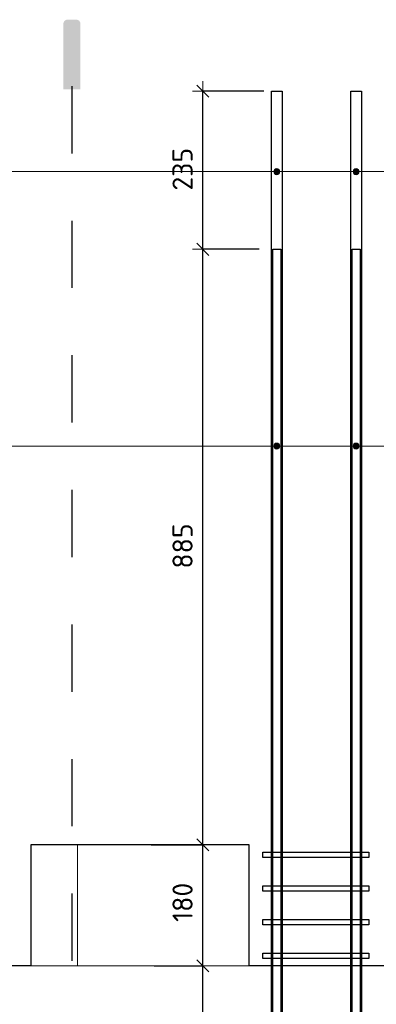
# Model space of a CAD drawing. Header units: metres. Extents: x -38 to 97, y -15 to 21.
# Tile 82 of 225: x 82.714 to 83.245, y -5.907 to -4.444. Entities that reach past the tile are written whole.
import ezdxf

# ---------------------------------------------------------------- set-up
doc = ezdxf.new("R2010")
doc.units = ezdxf.units.M
doc.header["$PDMODE"] = 65
doc.linetypes.add('______2', pattern=[0.0405, 0.03, -0.0105])
for name, color, linetype, lineweight in [('XR$4$Арм.стержн. Хомут', 240, 'Continuous', 35), ('XR$4$Арм.стержн.горизонт. 1', 180, 'Continuous', 35), ('XR$4$Арм.стержн.горизонт. 2', 202, 'Continuous', 35), ('XR$4$Общий слой (1)_1', 7, 'Continuous', 13), ('XR$4$Перекрытие (1)', 7, 'Continuous', 35), ('XR$4$Размерная линия (1)', 7, 'Continuous', 13), ('XR$6$Арм.стержн. Хомут', 240, 'Continuous', 35), ('XR$6$Арм.стержн.горизонт. 1', 180, 'Continuous', 35), ('XR$6$Арм.стержн.горизонт. 2', 202, 'Continuous', 35), ('XR$6$Общий слой (1)_1', 7, 'Continuous', 13), ('XR$6$Перекрытие (1)', 7, 'Continuous', 35), ('XR$6$Размерная линия (1)', 7, 'Continuous', 13)]:
    doc.layers.add(name, color=color, linetype=linetype, lineweight=lineweight)
doc.styles.add('ISOCPEUR', font='txt')
doc.dimstyles.new('DIMSTYLE_24', dxfattribs={"dimtxt": 0.03, "dimasz": 0.03, "dimexe": 0, "dimexo": 0, "dimgap": 0.015, "dimtad": 2, "dimdec": 0, "dimlfac": 1000, "dimrnd": 5, "dimzin": 12, "dimdsep": 46, "dimtxsty": 'ISOCPEUR', "dimblk1": 'ALL_ML_STRICH', "dimblk2": 'ALL_ML_STRICH', "dimsah": 1, "dimcen": 0, "dimclrd": 7, "dimclre": 256, "dimclrt": 7, "dimadec": 0, "dimazin": 0, "dimtfac": 1, "dimtdec": 0, "dimtix": 1, "dimtmove": 2, "dimatfit": 3, "dimfxl": 0, "dimtzin": 0, "dimlwd": 0, "dimlwe": -3, "dimarcsym": 0})
pattern_1 = [(0, (0.45, 0.45), (0.225, 0.225), [0.225, -0.225]), (90, (0.45, 0.45), (-0.225, 0.225), [0.225, -0.225])]

# ---------------------------------------------------------------- blocks, each defined once
blk = doc.blocks.new('СЛОЖНЫЙ_ОБЪЕКТ_62')
at = {"linetype": 'Continuous', "lineweight": 25, "true_color": 0x000000, "transparency": 33554687}
blk.add_hatch(color=18, dxfattribs=at).paths.add_polyline_path([(82.8043, -4.4488), (82.8042, -4.448), (82.8039, -4.4473), (82.8036, -4.4466), (82.8032, -4.446), (82.8027, -4.4454), (82.8021, -4.4449), (82.8014, -4.4445), (82.8007, -4.4441), (82.8, -4.4439), (82.7993, -4.4437), (82.7985, -4.4437), (82.7852, -4.4437), (82.7844, -4.4437), (82.7836, -4.4439), (82.7829, -4.4441), (82.7822, -4.4445), (82.7816, -4.4449), (82.781, -4.4454), (82.7805, -4.446), (82.7801, -4.4466), (82.7797, -4.4473), (82.7795, -4.448), (82.7793, -4.4488), (82.7793, -4.4496), (82.7793, -4.5471), (82.8044, -4.5471), (82.8044, -4.4496)])
at = {"color": 7, "linetype": '______2', "lineweight": 25, "transparency": 33554687}
blk.add_line((82.7918, -4.5424), (82.7918, -6.901), dxfattribs=at)
blk = doc.blocks.new('ALL_ML_STRICH')
at = {"color": 0, "linetype": 'ByBlock', "lineweight": -2}
for p, q in [((0, -0.5), (0, 0.5)), ((-1, 0), (0.5, 0)), ((-0.3, -0.3), (0.3, 0.3))]:
    blk.add_line(p, q, dxfattribs=at)
blk = doc.blocks.new('*D414')
at = {"layer": 'DEFPOINTS', "color": 7, "linetype": 'Continuous', "lineweight": 13, "transparency": 33554687}
for p in [(82.8944, -5.8499), (82.9864, -6.7349), (83.0906, -6.7349)]:
    blk.add_point(p, dxfattribs=at)
at = {"layer": 'XR$4$Размерная линия (1)', "color": 9, "linetype": 'Continuous', "lineweight": -2, "true_color": 0xc7c7c7, "transparency": 33554687}
for p, q in [((82.9144, -5.8499), (82.9864, -5.8499)), ((83.0706, -6.7349), (82.9864, -6.7349))]:
    blk.add_line(p, q, dxfattribs=at)
at = {"layer": 'XR$4$Размерная линия (1)', "color": 7, "linetype": 'Continuous', "lineweight": -2, "transparency": 33554687}
blk.add_line((82.9864, -6.7349), (82.9864, -5.8499), dxfattribs=at)
at = {"layer": 'XR$4$Размерная линия (1)', "color": 7, "linetype": 'Continuous', "lineweight": 13, "transparency": 33554687, "xscale": 0.03, "yscale": 0.03, "zscale": 0.03}
for p, rotation in [((82.9864, -5.8499), 90), ((82.9864, -6.7349), 270)]:
    blk.add_blockref('ALL_ML_STRICH', p, dxfattribs=dict(at, rotation=rotation))
at = {"layer": 'XR$4$Размерная линия (1)', "color": 7, "linetype": 'Continuous', "lineweight": 13, "transparency": 33554687, "insert": (82.9564, -6.2909), "char_height": 0.03, "width": 0.09, "attachment_point": 5, "rotation": 90, "style": 'ISOCPEUR'}
blk.add_mtext('\\A1;{885}', dxfattribs=at)
blk = doc.blocks.new('*D415')
at = {"layer": 'DEFPOINTS', "color": 7, "linetype": 'Continuous', "lineweight": 13, "transparency": 33554687}
for p in [(82.8897, -5.6699), (82.8944, -5.8499), (82.9864, -5.8499)]:
    blk.add_point(p, dxfattribs=at)
at = {"layer": 'XR$4$Размерная линия (1)', "color": 9, "linetype": 'Continuous', "lineweight": -2, "true_color": 0xc7c7c7, "transparency": 33554687}
for p, q in [((82.9097, -5.6699), (82.9864, -5.6699)), ((82.9144, -5.8499), (82.9864, -5.8499))]:
    blk.add_line(p, q, dxfattribs=at)
at = {"layer": 'XR$4$Размерная линия (1)', "color": 7, "linetype": 'Continuous', "lineweight": -2, "transparency": 33554687}
blk.add_line((82.9864, -5.8499), (82.9864, -5.6699), dxfattribs=at)
at = {"layer": 'XR$4$Размерная линия (1)', "color": 7, "linetype": 'Continuous', "lineweight": 13, "transparency": 33554687, "xscale": 0.03, "yscale": 0.03, "zscale": 0.03}
for p, rotation in [((82.9864, -5.6699), 90), ((82.9864, -5.8499), 270)]:
    blk.add_blockref('ALL_ML_STRICH', p, dxfattribs=dict(at, rotation=rotation))
at = {"layer": 'XR$4$Размерная линия (1)', "color": 7, "linetype": 'Continuous', "lineweight": 13, "transparency": 33554687, "insert": (82.9564, -5.7554), "char_height": 0.03, "width": 0.09, "attachment_point": 5, "rotation": 90, "style": 'ISOCPEUR'}
blk.add_mtext('\\A1;{180}', dxfattribs=at)
blk = doc.blocks.new('*D416')
at = {"layer": 'DEFPOINTS', "color": 7, "linetype": 'Continuous', "lineweight": 13, "transparency": 33554687}
for p in [(83.0906, -4.7849), (82.8897, -5.6699), (82.9864, -5.6699)]:
    blk.add_point(p, dxfattribs=at)
at = {"layer": 'XR$4$Размерная линия (1)', "color": 9, "linetype": 'Continuous', "lineweight": -2, "true_color": 0xc7c7c7, "transparency": 33554687}
for p, q in [((83.0706, -4.7849), (82.9864, -4.7849)), ((82.9097, -5.6699), (82.9864, -5.6699))]:
    blk.add_line(p, q, dxfattribs=at)
at = {"layer": 'XR$4$Размерная линия (1)', "color": 7, "linetype": 'Continuous', "lineweight": -2, "transparency": 33554687}
blk.add_line((82.9864, -5.6699), (82.9864, -4.7849), dxfattribs=at)
at = {"layer": 'XR$4$Размерная линия (1)', "color": 7, "linetype": 'Continuous', "lineweight": 13, "transparency": 33554687, "xscale": 0.03, "yscale": 0.03, "zscale": 0.03}
for p, rotation in [((82.9864, -4.7849), 90), ((82.9864, -5.6699), 270)]:
    blk.add_blockref('ALL_ML_STRICH', p, dxfattribs=dict(at, rotation=rotation))
at = {"layer": 'XR$4$Размерная линия (1)', "color": 7, "linetype": 'Continuous', "lineweight": 13, "transparency": 33554687, "insert": (82.9564, -5.2259), "char_height": 0.03, "width": 0.09, "attachment_point": 5, "rotation": 90, "style": 'ISOCPEUR'}
blk.add_mtext('\\A1;{885}', dxfattribs=at)
blk = doc.blocks.new('*D417')
at = {"layer": 'DEFPOINTS', "color": 7, "linetype": 'Continuous', "lineweight": 13, "transparency": 33554687}
for p in [(83.0971, -4.5499), (82.9864, -4.7849), (83.0906, -4.7849)]:
    blk.add_point(p, dxfattribs=at)
at = {"layer": 'XR$4$Размерная линия (1)', "color": 9, "linetype": 'Continuous', "lineweight": -2, "true_color": 0xc7c7c7, "transparency": 33554687}
for p, q in [((83.0771, -4.5499), (82.9864, -4.5499)), ((83.0706, -4.7849), (82.9864, -4.7849))]:
    blk.add_line(p, q, dxfattribs=at)
at = {"layer": 'XR$4$Размерная линия (1)', "color": 7, "linetype": 'Continuous', "lineweight": -2, "transparency": 33554687}
blk.add_line((82.9864, -4.7849), (82.9864, -4.5499), dxfattribs=at)
at = {"layer": 'XR$4$Размерная линия (1)', "color": 7, "linetype": 'Continuous', "lineweight": 13, "transparency": 33554687, "xscale": 0.03, "yscale": 0.03, "zscale": 0.03}
for p, rotation in [((82.9864, -4.5499), 90), ((82.9864, -4.7849), 270)]:
    blk.add_blockref('ALL_ML_STRICH', p, dxfattribs=dict(at, rotation=rotation))
at = {"layer": 'XR$4$Размерная линия (1)', "color": 7, "linetype": 'Continuous', "lineweight": 13, "transparency": 33554687, "insert": (82.9564, -4.6659), "char_height": 0.03, "width": 0.09, "attachment_point": 5, "rotation": 90, "style": 'ISOCPEUR'}
blk.add_mtext('\\A1;{235}', dxfattribs=at)
blk = doc.blocks.new('СЛОЖНЫЙ_ОБЪЕКТ_109')
at = {"linetype": 'Continuous', "lineweight": 25, "true_color": 0x000000, "transparency": 33554687}
blk.add_hatch(color=18, dxfattribs=at).paths.add_polyline_path([(82.8043, -4.4488), (82.8042, -4.448), (82.8039, -4.4473), (82.8036, -4.4466), (82.8032, -4.446), (82.8027, -4.4454), (82.8021, -4.4449), (82.8014, -4.4445), (82.8007, -4.4441), (82.8, -4.4439), (82.7993, -4.4437), (82.7985, -4.4437), (82.7852, -4.4437), (82.7844, -4.4437), (82.7836, -4.4439), (82.7829, -4.4441), (82.7822, -4.4445), (82.7816, -4.4449), (82.781, -4.4454), (82.7805, -4.446), (82.7801, -4.4466), (82.7797, -4.4473), (82.7795, -4.448), (82.7793, -4.4488), (82.7793, -4.4496), (82.7793, -4.5471), (82.8044, -4.5471), (82.8044, -4.4496)])
at = {"color": 7, "linetype": '______2', "lineweight": 25, "transparency": 33554687}
blk.add_line((82.7918, -4.5424), (82.7918, -6.901), dxfattribs=at)
blk = doc.blocks.new('*D806')
at = {"layer": 'DEFPOINTS', "color": 7, "linetype": 'Continuous', "lineweight": 13, "transparency": 33554687}
for p in [(82.8944, -5.8499), (82.9864, -6.7349), (83.0906, -6.7349)]:
    blk.add_point(p, dxfattribs=at)
at = {"layer": 'XR$6$Размерная линия (1)', "color": 9, "linetype": 'Continuous', "lineweight": -2, "true_color": 0xc7c7c7, "transparency": 33554687}
for p, q in [((82.9144, -5.8499), (82.9864, -5.8499)), ((83.0706, -6.7349), (82.9864, -6.7349))]:
    blk.add_line(p, q, dxfattribs=at)
at = {"layer": 'XR$6$Размерная линия (1)', "color": 7, "linetype": 'Continuous', "lineweight": -2, "transparency": 33554687}
blk.add_line((82.9864, -6.7349), (82.9864, -5.8499), dxfattribs=at)
at = {"layer": 'XR$6$Размерная линия (1)', "color": 7, "linetype": 'Continuous', "lineweight": 13, "transparency": 33554687, "xscale": 0.03, "yscale": 0.03, "zscale": 0.03}
for p, rotation in [((82.9864, -5.8499), 90), ((82.9864, -6.7349), 270)]:
    blk.add_blockref('ALL_ML_STRICH', p, dxfattribs=dict(at, rotation=rotation))
at = {"layer": 'XR$6$Размерная линия (1)', "color": 7, "linetype": 'Continuous', "lineweight": 13, "transparency": 33554687, "insert": (82.9564, -6.2909), "char_height": 0.03, "width": 0.09, "attachment_point": 5, "rotation": 90, "style": 'ISOCPEUR'}
blk.add_mtext('\\A1;{885}', dxfattribs=at)
blk = doc.blocks.new('*D807')
at = {"layer": 'DEFPOINTS', "color": 7, "linetype": 'Continuous', "lineweight": 13, "transparency": 33554687}
for p in [(82.8897, -5.6699), (82.8944, -5.8499), (82.9864, -5.8499)]:
    blk.add_point(p, dxfattribs=at)
at = {"layer": 'XR$6$Размерная линия (1)', "color": 9, "linetype": 'Continuous', "lineweight": -2, "true_color": 0xc7c7c7, "transparency": 33554687}
for p, q in [((82.9097, -5.6699), (82.9864, -5.6699)), ((82.9144, -5.8499), (82.9864, -5.8499))]:
    blk.add_line(p, q, dxfattribs=at)
at = {"layer": 'XR$6$Размерная линия (1)', "color": 7, "linetype": 'Continuous', "lineweight": -2, "transparency": 33554687}
blk.add_line((82.9864, -5.8499), (82.9864, -5.6699), dxfattribs=at)
at = {"layer": 'XR$6$Размерная линия (1)', "color": 7, "linetype": 'Continuous', "lineweight": 13, "transparency": 33554687, "xscale": 0.03, "yscale": 0.03, "zscale": 0.03}
for p, rotation in [((82.9864, -5.6699), 90), ((82.9864, -5.8499), 270)]:
    blk.add_blockref('ALL_ML_STRICH', p, dxfattribs=dict(at, rotation=rotation))
at = {"layer": 'XR$6$Размерная линия (1)', "color": 7, "linetype": 'Continuous', "lineweight": 13, "transparency": 33554687, "insert": (82.9564, -5.7554), "char_height": 0.03, "width": 0.09, "attachment_point": 5, "rotation": 90, "style": 'ISOCPEUR'}
blk.add_mtext('\\A1;{180}', dxfattribs=at)
blk = doc.blocks.new('*D808')
at = {"layer": 'DEFPOINTS', "color": 7, "linetype": 'Continuous', "lineweight": 13, "transparency": 33554687}
for p in [(83.0906, -4.7849), (82.8897, -5.6699), (82.9864, -5.6699)]:
    blk.add_point(p, dxfattribs=at)
at = {"layer": 'XR$6$Размерная линия (1)', "color": 9, "linetype": 'Continuous', "lineweight": -2, "true_color": 0xc7c7c7, "transparency": 33554687}
for p, q in [((83.0706, -4.7849), (82.9864, -4.7849)), ((82.9097, -5.6699), (82.9864, -5.6699))]:
    blk.add_line(p, q, dxfattribs=at)
at = {"layer": 'XR$6$Размерная линия (1)', "color": 7, "linetype": 'Continuous', "lineweight": -2, "transparency": 33554687}
blk.add_line((82.9864, -5.6699), (82.9864, -4.7849), dxfattribs=at)
at = {"layer": 'XR$6$Размерная линия (1)', "color": 7, "linetype": 'Continuous', "lineweight": 13, "transparency": 33554687, "xscale": 0.03, "yscale": 0.03, "zscale": 0.03}
for p, rotation in [((82.9864, -4.7849), 90), ((82.9864, -5.6699), 270)]:
    blk.add_blockref('ALL_ML_STRICH', p, dxfattribs=dict(at, rotation=rotation))
at = {"layer": 'XR$6$Размерная линия (1)', "color": 7, "linetype": 'Continuous', "lineweight": 13, "transparency": 33554687, "insert": (82.9564, -5.2259), "char_height": 0.03, "width": 0.09, "attachment_point": 5, "rotation": 90, "style": 'ISOCPEUR'}
blk.add_mtext('\\A1;{885}', dxfattribs=at)
blk = doc.blocks.new('*D809')
at = {"layer": 'DEFPOINTS', "color": 7, "linetype": 'Continuous', "lineweight": 13, "transparency": 33554687}
for p in [(83.0971, -4.5499), (82.9864, -4.7849), (83.0906, -4.7849)]:
    blk.add_point(p, dxfattribs=at)
at = {"layer": 'XR$6$Размерная линия (1)', "color": 9, "linetype": 'Continuous', "lineweight": -2, "true_color": 0xc7c7c7, "transparency": 33554687}
for p, q in [((83.0771, -4.5499), (82.9864, -4.5499)), ((83.0706, -4.7849), (82.9864, -4.7849))]:
    blk.add_line(p, q, dxfattribs=at)
at = {"layer": 'XR$6$Размерная линия (1)', "color": 7, "linetype": 'Continuous', "lineweight": -2, "transparency": 33554687}
blk.add_line((82.9864, -4.7849), (82.9864, -4.5499), dxfattribs=at)
at = {"layer": 'XR$6$Размерная линия (1)', "color": 7, "linetype": 'Continuous', "lineweight": 13, "transparency": 33554687, "xscale": 0.03, "yscale": 0.03, "zscale": 0.03}
for p, rotation in [((82.9864, -4.5499), 90), ((82.9864, -4.7849), 270)]:
    blk.add_blockref('ALL_ML_STRICH', p, dxfattribs=dict(at, rotation=rotation))
at = {"layer": 'XR$6$Размерная линия (1)', "color": 7, "linetype": 'Continuous', "lineweight": 13, "transparency": 33554687, "insert": (82.9564, -4.6659), "char_height": 0.03, "width": 0.09, "attachment_point": 5, "rotation": 90, "style": 'ISOCPEUR'}
blk.add_mtext('\\A1;{235}', dxfattribs=at)

msp = doc.modelspace()

# ---------------------------------------------------------------- hatches: boundary and pattern name
at = {"linetype": 'Continuous', "lineweight": 13, "transparency": 33554687}
h = msp.add_hatch(dxfattribs=at)
h.set_pattern_fill('____', scale=0.225, style=0, pattern_type=2)
h.set_pattern_definition(pattern_1)
h.paths.add_polyline_path([(83.0556, -5.6699), (82.7306, -5.6699), (82.7306, -5.8499), (83.0556, -5.8499)], flags=0)
h = msp.add_hatch(dxfattribs=at)
h.set_pattern_fill('____', scale=0.225, style=0, pattern_type=2)
h.set_pattern_definition(pattern_1)
h.paths.add_polyline_path([(83.0556, -5.6699), (82.7306, -5.6699), (82.7306, -5.8499), (83.0556, -5.8499)], flags=0)
at = {"layer": 'XR$4$Арм.стержн.горизонт. 1', "linetype": 'Continuous', "lineweight": 13, "transparency": 33554687}
for points in [[(83.0928, -4.6717), (83.0928, -4.6672), (83.0921, -4.6695)], [(83.0928, -4.6672), (83.0944, -4.6734), (83.0944, -4.6656)], [(83.0928, -4.6672), (83.0928, -4.6717), (83.0944, -4.6734)], [(83.0944, -4.6656), (83.0966, -4.674), (83.0966, -4.665)], [(83.0944, -4.6656), (83.0944, -4.6734), (83.0966, -4.674)], [(83.0966, -4.665), (83.0966, -4.674), (83.0989, -4.6734)], [(83.0966, -4.665), (83.0989, -4.6734), (83.0989, -4.6656)], [(83.0989, -4.6656), (83.0989, -4.6734), (83.1005, -4.6717)], [(83.0989, -4.6656), (83.1005, -4.6717), (83.1005, -4.6672)], [(83.1005, -4.6672), (83.1005, -4.6717), (83.1011, -4.6695)], [(83.2108, -4.6717), (83.2108, -4.6672), (83.2101, -4.6695)], [(83.2108, -4.6672), (83.2124, -4.6734), (83.2124, -4.6656)], [(83.2108, -4.6672), (83.2108, -4.6717), (83.2124, -4.6734)], [(83.2124, -4.6656), (83.2146, -4.674), (83.2146, -4.665)], [(83.2124, -4.6656), (83.2124, -4.6734), (83.2146, -4.674)], [(83.2146, -4.665), (83.2146, -4.674), (83.2169, -4.6734)], [(83.2146, -4.665), (83.2169, -4.6734), (83.2169, -4.6656)], [(83.2169, -4.6656), (83.2169, -4.6734), (83.2185, -4.6717)], [(83.2169, -4.6656), (83.2185, -4.6717), (83.2185, -4.6672)], [(83.2185, -4.6672), (83.2185, -4.6717), (83.2191, -4.6695)]]:
    msp.add_hatch(color=7, dxfattribs=at).paths.add_polyline_path(points)
at = {"layer": 'XR$4$Арм.стержн.горизонт. 2', "linetype": 'Continuous', "lineweight": 13, "transparency": 33554687}
for points in [[(83.0928, -5.0796), (83.0928, -5.0751), (83.0921, -5.0773)], [(83.0928, -5.0751), (83.0944, -5.0812), (83.0944, -5.0734)], [(83.0928, -5.0751), (83.0928, -5.0796), (83.0944, -5.0812)], [(83.0944, -5.0734), (83.0966, -5.0818), (83.0966, -5.0728)], [(83.0944, -5.0734), (83.0944, -5.0812), (83.0966, -5.0818)], [(83.0966, -5.0728), (83.0966, -5.0818), (83.0989, -5.0812)], [(83.0966, -5.0728), (83.0989, -5.0812), (83.0989, -5.0734)], [(83.0989, -5.0734), (83.0989, -5.0812), (83.1005, -5.0796)], [(83.0989, -5.0734), (83.1005, -5.0796), (83.1005, -5.0751)], [(83.1005, -5.0751), (83.1005, -5.0796), (83.1011, -5.0773)], [(83.2108, -5.0796), (83.2108, -5.0751), (83.2101, -5.0773)], [(83.2108, -5.0751), (83.2124, -5.0812), (83.2124, -5.0734)], [(83.2108, -5.0751), (83.2108, -5.0796), (83.2124, -5.0812)], [(83.2124, -5.0734), (83.2146, -5.0818), (83.2146, -5.0728)], [(83.2124, -5.0734), (83.2124, -5.0812), (83.2146, -5.0818)], [(83.2146, -5.0728), (83.2146, -5.0818), (83.2169, -5.0812)], [(83.2146, -5.0728), (83.2169, -5.0812), (83.2169, -5.0734)], [(83.2169, -5.0734), (83.2169, -5.0812), (83.2185, -5.0796)], [(83.2169, -5.0734), (83.2185, -5.0796), (83.2185, -5.0751)], [(83.2185, -5.0751), (83.2185, -5.0796), (83.2191, -5.0773)]]:
    msp.add_hatch(color=7, dxfattribs=at).paths.add_polyline_path(points)
at = {"layer": 'XR$6$Арм.стержн.горизонт. 1', "linetype": 'Continuous', "lineweight": 13, "transparency": 33554687}
for points in [[(83.0928, -4.6717), (83.0928, -4.6672), (83.0921, -4.6695)], [(83.0928, -4.6672), (83.0944, -4.6734), (83.0944, -4.6656)], [(83.0928, -4.6672), (83.0928, -4.6717), (83.0944, -4.6734)], [(83.0944, -4.6656), (83.0966, -4.674), (83.0966, -4.665)], [(83.0944, -4.6656), (83.0944, -4.6734), (83.0966, -4.674)], [(83.0966, -4.665), (83.0966, -4.674), (83.0989, -4.6734)], [(83.0966, -4.665), (83.0989, -4.6734), (83.0989, -4.6656)], [(83.0989, -4.6656), (83.0989, -4.6734), (83.1005, -4.6717)], [(83.0989, -4.6656), (83.1005, -4.6717), (83.1005, -4.6672)], [(83.1005, -4.6672), (83.1005, -4.6717), (83.1011, -4.6695)], [(83.2108, -4.6717), (83.2108, -4.6672), (83.2101, -4.6695)], [(83.2108, -4.6672), (83.2124, -4.6734), (83.2124, -4.6656)], [(83.2108, -4.6672), (83.2108, -4.6717), (83.2124, -4.6734)], [(83.2124, -4.6656), (83.2146, -4.674), (83.2146, -4.665)], [(83.2124, -4.6656), (83.2124, -4.6734), (83.2146, -4.674)], [(83.2146, -4.665), (83.2146, -4.674), (83.2169, -4.6734)], [(83.2146, -4.665), (83.2169, -4.6734), (83.2169, -4.6656)], [(83.2169, -4.6656), (83.2169, -4.6734), (83.2185, -4.6717)], [(83.2169, -4.6656), (83.2185, -4.6717), (83.2185, -4.6672)], [(83.2185, -4.6672), (83.2185, -4.6717), (83.2191, -4.6695)]]:
    msp.add_hatch(color=7, dxfattribs=at).paths.add_polyline_path(points)
at = {"layer": 'XR$6$Арм.стержн.горизонт. 2', "linetype": 'Continuous', "lineweight": 13, "transparency": 33554687}
for points in [[(83.0928, -5.0796), (83.0928, -5.0751), (83.0921, -5.0773)], [(83.0928, -5.0751), (83.0944, -5.0812), (83.0944, -5.0734)], [(83.0928, -5.0751), (83.0928, -5.0796), (83.0944, -5.0812)], [(83.0944, -5.0734), (83.0966, -5.0818), (83.0966, -5.0728)], [(83.0944, -5.0734), (83.0944, -5.0812), (83.0966, -5.0818)], [(83.0966, -5.0728), (83.0966, -5.0818), (83.0989, -5.0812)], [(83.0966, -5.0728), (83.0989, -5.0812), (83.0989, -5.0734)], [(83.0989, -5.0734), (83.0989, -5.0812), (83.1005, -5.0796)], [(83.0989, -5.0734), (83.1005, -5.0796), (83.1005, -5.0751)], [(83.1005, -5.0751), (83.1005, -5.0796), (83.1011, -5.0773)], [(83.2108, -5.0796), (83.2108, -5.0751), (83.2101, -5.0773)], [(83.2108, -5.0751), (83.2124, -5.0812), (83.2124, -5.0734)], [(83.2108, -5.0751), (83.2108, -5.0796), (83.2124, -5.0812)], [(83.2124, -5.0734), (83.2146, -5.0818), (83.2146, -5.0728)], [(83.2124, -5.0734), (83.2124, -5.0812), (83.2146, -5.0818)], [(83.2146, -5.0728), (83.2146, -5.0818), (83.2169, -5.0812)], [(83.2146, -5.0728), (83.2169, -5.0812), (83.2169, -5.0734)], [(83.2169, -5.0734), (83.2169, -5.0812), (83.2185, -5.0796)], [(83.2169, -5.0734), (83.2185, -5.0796), (83.2185, -5.0751)], [(83.2185, -5.0751), (83.2185, -5.0796), (83.2191, -5.0773)]]:
    msp.add_hatch(color=7, dxfattribs=at).paths.add_polyline_path(points)

# ---------------------------------------------------------------- linework, layer by layer
at = {"layer": 'XR$4$Арм.стержн. Хомут', "color": 40, "linetype": 'Continuous', "lineweight": 25, "transparency": 33554687}
for points in [[(83.0756, -5.6809), (83.2336, -5.6809), (83.2336, -5.6889), (83.0756, -5.6889), (83.0756, -5.6809)], [(83.0756, -5.7309), (83.2336, -5.7309), (83.2336, -5.7389), (83.0756, -5.7389), (83.0756, -5.7309)], [(83.0756, -5.7809), (83.2336, -5.7809), (83.2336, -5.7889), (83.0756, -5.7889), (83.0756, -5.7809)], [(83.0756, -5.8309), (83.2336, -5.8309), (83.2336, -5.8389), (83.0756, -5.8389), (83.0756, -5.8309)]]:
    msp.add_lwpolyline(points, dxfattribs=at)
at = {"layer": 'XR$4$Арм.стержн.горизонт. 1', "color": 7, "linetype": 'Continuous', "lineweight": 13, "transparency": 33554687}
for p, q in [((83.0966, -4.665), (83.0966, -4.665)), ((83.2146, -4.665), (83.2146, -4.665)), ((80.6389, -4.6695), (83.6216, -4.6695)), ((80.6389, -4.6695), (84.2646, -4.6695)), ((80.6389, -4.6695), (83.7396, -4.6695)), ((80.6389, -4.6695), (83.0966, -4.6695)), ((80.6389, -4.6695), (84.1466, -4.6695)), ((80.6389, -4.6695), (83.2146, -4.6695)), ((83.0921, -4.6695), (83.0921, -4.6695)), ((83.0966, -4.674), (83.0966, -4.674)), ((83.1011, -4.6695), (83.1011, -4.6695)), ((83.2101, -4.6695), (83.2101, -4.6695)), ((83.2146, -4.674), (83.2146, -4.674)), ((83.2191, -4.6695), (83.2191, -4.6695))]:
    msp.add_line(p, q, dxfattribs=at)
at = {"layer": 'XR$4$Арм.стержн.горизонт. 1', "color": 7, "linetype": 'Continuous', "lineweight": 25, "transparency": 33554687}
for points in [[(83.0886, -6.8899), (83.0886, -4.5499), (83.1046, -4.5499), (83.1046, -6.8899), (83.0886, -6.8899)], [(83.2066, -6.8899), (83.2066, -4.5499), (83.2226, -4.5499), (83.2226, -6.8899), (83.2066, -6.8899)]]:
    msp.add_lwpolyline(points, dxfattribs=at)
at = {"layer": 'XR$4$Арм.стержн.горизонт. 1', "color": 7, "linetype": 'Continuous', "lineweight": 13, "transparency": 33554687}
for centre in [(83.0966, -4.6695), (83.2146, -4.6695)]:
    msp.add_circle(centre, 0.0045, dxfattribs=at)
at = {"layer": 'XR$4$Арм.стержн.горизонт. 2', "color": 7, "linetype": 'Continuous', "lineweight": 13, "transparency": 33554687}
for p, q in [((80.6354, -5.0773), (84.1466, -5.0773)), ((80.6354, -5.0773), (83.6216, -5.0773)), ((80.6354, -5.0773), (83.0966, -5.0773)), ((80.6354, -5.0773), (84.2646, -5.0773)), ((80.6354, -5.0773), (83.7396, -5.0773)), ((80.6354, -5.0773), (83.2146, -5.0773)), ((83.0921, -5.0773), (83.0921, -5.0773)), ((83.0966, -5.0728), (83.0966, -5.0728)), ((83.1011, -5.0773), (83.1011, -5.0773)), ((83.2101, -5.0773), (83.2101, -5.0773)), ((83.2146, -5.0728), (83.2146, -5.0728)), ((83.2191, -5.0773), (83.2191, -5.0773)), ((83.0966, -5.0818), (83.0966, -5.0818)), ((83.2146, -5.0818), (83.2146, -5.0818))]:
    msp.add_line(p, q, dxfattribs=at)
at = {"layer": 'XR$4$Арм.стержн.горизонт. 2', "color": 34, "linetype": 'Continuous', "lineweight": 25, "transparency": 33554687}
for points in [[(83.1026, -4.7849), (83.1026, -6.7349), (83.0906, -6.7349), (83.0906, -4.7849), (83.1026, -4.7849)], [(83.2206, -4.7849), (83.2206, -6.7349), (83.2086, -6.7349), (83.2086, -4.7849), (83.2206, -4.7849)]]:
    msp.add_lwpolyline(points, dxfattribs=at)
at = {"layer": 'XR$4$Арм.стержн.горизонт. 2', "color": 7, "linetype": 'Continuous', "lineweight": 13, "transparency": 33554687}
for centre in [(83.0966, -5.0773), (83.2146, -5.0773)]:
    msp.add_circle(centre, 0.0045, dxfattribs=at)
at = {"layer": 'XR$4$Общий слой (1)_1', "color": 7, "linetype": 'Continuous', "lineweight": 13, "transparency": 33554687}
msp.add_line((80.4556, -5.8499), (84.8875, -5.8499), dxfattribs=at)
at = {"layer": 'XR$4$Перекрытие (1)', "color": 7, "linetype": 'Continuous', "lineweight": 25, "transparency": 33554687}
for p, q in [((82.7306, -5.6699), (82.7306, -5.8499)), ((83.0556, -5.6699), (82.7306, -5.6699)), ((83.0556, -5.8499), (83.0556, -5.6699)), ((82.7306, -5.8499), (82.5306, -5.8499)), ((83.2556, -5.8499), (83.0556, -5.8499))]:
    msp.add_line(p, q, dxfattribs=at)
at = {"layer": 'XR$6$Арм.стержн. Хомут', "color": 40, "linetype": 'Continuous', "lineweight": 25, "transparency": 33554687}
for points in [[(83.0756, -5.6809), (83.2336, -5.6809), (83.2336, -5.6889), (83.0756, -5.6889), (83.0756, -5.6809)], [(83.0756, -5.7309), (83.2336, -5.7309), (83.2336, -5.7389), (83.0756, -5.7389), (83.0756, -5.7309)], [(83.0756, -5.7809), (83.2336, -5.7809), (83.2336, -5.7889), (83.0756, -5.7889), (83.0756, -5.7809)], [(83.0756, -5.8309), (83.2336, -5.8309), (83.2336, -5.8389), (83.0756, -5.8389), (83.0756, -5.8309)]]:
    msp.add_lwpolyline(points, dxfattribs=at)
at = {"layer": 'XR$6$Арм.стержн.горизонт. 1', "color": 7, "linetype": 'Continuous', "lineweight": 13, "transparency": 33554687}
for p, q in [((83.0966, -4.665), (83.0966, -4.665)), ((83.2146, -4.665), (83.2146, -4.665)), ((80.6389, -4.6695), (83.6216, -4.6695)), ((80.6389, -4.6695), (84.2646, -4.6695)), ((80.6389, -4.6695), (83.7396, -4.6695)), ((80.6389, -4.6695), (83.0966, -4.6695)), ((80.6389, -4.6695), (84.1466, -4.6695)), ((80.6389, -4.6695), (83.2146, -4.6695)), ((83.0921, -4.6695), (83.0921, -4.6695)), ((83.0966, -4.674), (83.0966, -4.674)), ((83.1011, -4.6695), (83.1011, -4.6695)), ((83.2101, -4.6695), (83.2101, -4.6695)), ((83.2146, -4.674), (83.2146, -4.674)), ((83.2191, -4.6695), (83.2191, -4.6695))]:
    msp.add_line(p, q, dxfattribs=at)
at = {"layer": 'XR$6$Арм.стержн.горизонт. 1', "color": 7, "linetype": 'Continuous', "lineweight": 25, "transparency": 33554687}
for points in [[(83.0886, -6.8899), (83.0886, -4.5499), (83.1046, -4.5499), (83.1046, -6.8899), (83.0886, -6.8899)], [(83.2066, -6.8899), (83.2066, -4.5499), (83.2226, -4.5499), (83.2226, -6.8899), (83.2066, -6.8899)]]:
    msp.add_lwpolyline(points, dxfattribs=at)
at = {"layer": 'XR$6$Арм.стержн.горизонт. 1', "color": 7, "linetype": 'Continuous', "lineweight": 13, "transparency": 33554687}
for centre in [(83.0966, -4.6695), (83.2146, -4.6695)]:
    msp.add_circle(centre, 0.0045, dxfattribs=at)
at = {"layer": 'XR$6$Арм.стержн.горизонт. 2', "color": 7, "linetype": 'Continuous', "lineweight": 13, "transparency": 33554687}
for p, q in [((80.6354, -5.0773), (84.1466, -5.0773)), ((80.6354, -5.0773), (83.6216, -5.0773)), ((80.6354, -5.0773), (83.0966, -5.0773)), ((80.6354, -5.0773), (84.2646, -5.0773)), ((80.6354, -5.0773), (83.7396, -5.0773)), ((80.6354, -5.0773), (83.2146, -5.0773)), ((83.0921, -5.0773), (83.0921, -5.0773)), ((83.0966, -5.0728), (83.0966, -5.0728)), ((83.1011, -5.0773), (83.1011, -5.0773)), ((83.2101, -5.0773), (83.2101, -5.0773)), ((83.2146, -5.0728), (83.2146, -5.0728)), ((83.2191, -5.0773), (83.2191, -5.0773)), ((83.0966, -5.0818), (83.0966, -5.0818)), ((83.2146, -5.0818), (83.2146, -5.0818))]:
    msp.add_line(p, q, dxfattribs=at)
at = {"layer": 'XR$6$Арм.стержн.горизонт. 2', "color": 34, "linetype": 'Continuous', "lineweight": 25, "transparency": 33554687}
for points in [[(83.1026, -4.7849), (83.1026, -6.7349), (83.0906, -6.7349), (83.0906, -4.7849), (83.1026, -4.7849)], [(83.2206, -4.7849), (83.2206, -6.7349), (83.2086, -6.7349), (83.2086, -4.7849), (83.2206, -4.7849)]]:
    msp.add_lwpolyline(points, dxfattribs=at)
at = {"layer": 'XR$6$Арм.стержн.горизонт. 2', "color": 7, "linetype": 'Continuous', "lineweight": 13, "transparency": 33554687}
for centre in [(83.0966, -5.0773), (83.2146, -5.0773)]:
    msp.add_circle(centre, 0.0045, dxfattribs=at)
at = {"layer": 'XR$6$Общий слой (1)_1', "color": 7, "linetype": 'Continuous', "lineweight": 13, "transparency": 33554687}
msp.add_line((80.4556, -5.8499), (84.8875, -5.8499), dxfattribs=at)
at = {"layer": 'XR$6$Перекрытие (1)', "color": 7, "linetype": 'Continuous', "lineweight": 25, "transparency": 33554687}
for p, q in [((82.7306, -5.6699), (82.7306, -5.8499)), ((83.0556, -5.6699), (82.7306, -5.6699)), ((83.0556, -5.8499), (83.0556, -5.6699)), ((82.7306, -5.8499), (82.5306, -5.8499)), ((83.2556, -5.8499), (83.0556, -5.8499))]:
    msp.add_line(p, q, dxfattribs=at)

# ---------------------------------------------------------------- block references
at = {"color": 7, "linetype": 'Continuous', "lineweight": 13, "transparency": 33554687}
for name in ['СЛОЖНЫЙ_ОБЪЕКТ_62', 'СЛОЖНЫЙ_ОБЪЕКТ_109']:
    msp.add_blockref(name, (0, 0), dxfattribs=at)

# ---------------------------------------------------------------- dimensions: what is measured, and where the dimension line sits
at = {"layer": 'XR$4$Размерная линия (1)', "color": 7, "linetype": 'Continuous', "lineweight": 13, "transparency": 33554687}
for base, p1, p2, picture, middle in [((82.9864, -4.5499), (83.0706, -4.7849), (83.0771, -4.5499), '*D417', (82.9564, -4.6659)), ((82.9864, -4.7849), (82.9097, -5.6699), (83.0706, -4.7849), '*D416', (82.9564, -5.2259)), ((82.9864, -5.6699), (82.9144, -5.8499), (82.9097, -5.6699), '*D415', (82.9564, -5.7554)), ((82.9864, -5.8499), (83.0706, -6.7349), (82.9144, -5.8499), '*D414', (82.9564, -6.2909))]:
    dim = msp.add_linear_dim(base=base, p1=p1, p2=p2, angle=90, dimstyle='DIMSTYLE_24', override={"dimpost": '<>', "dimclrd": 7, "dimclre": 9, "dimclrt": 7, "dimlwd": 0, "dimlwe": 65533}, dxfattribs=at)
    dim.commit()
    dim.dimension.update_dxf_attribs({"geometry": picture, "text_midpoint": middle, "dimtype": 160})
at = {"layer": 'XR$6$Размерная линия (1)', "color": 7, "linetype": 'Continuous', "lineweight": 13, "transparency": 33554687}
for base, p1, p2, picture, middle in [((82.9864, -4.5499), (83.0706, -4.7849), (83.0771, -4.5499), '*D809', (82.9564, -4.6659)), ((82.9864, -4.7849), (82.9097, -5.6699), (83.0706, -4.7849), '*D808', (82.9564, -5.2259)), ((82.9864, -5.6699), (82.9144, -5.8499), (82.9097, -5.6699), '*D807', (82.9564, -5.7554)), ((82.9864, -5.8499), (83.0706, -6.7349), (82.9144, -5.8499), '*D806', (82.9564, -6.2909))]:
    dim = msp.add_linear_dim(base=base, p1=p1, p2=p2, angle=90, dimstyle='DIMSTYLE_24', override={"dimpost": '<>', "dimclrd": 7, "dimclre": 9, "dimclrt": 7, "dimlwd": 0, "dimlwe": 65533}, dxfattribs=at)
    dim.commit()
    dim.dimension.update_dxf_attribs({"geometry": picture, "text_midpoint": middle, "dimtype": 160})

doc.saveas('drawing.dxf')
